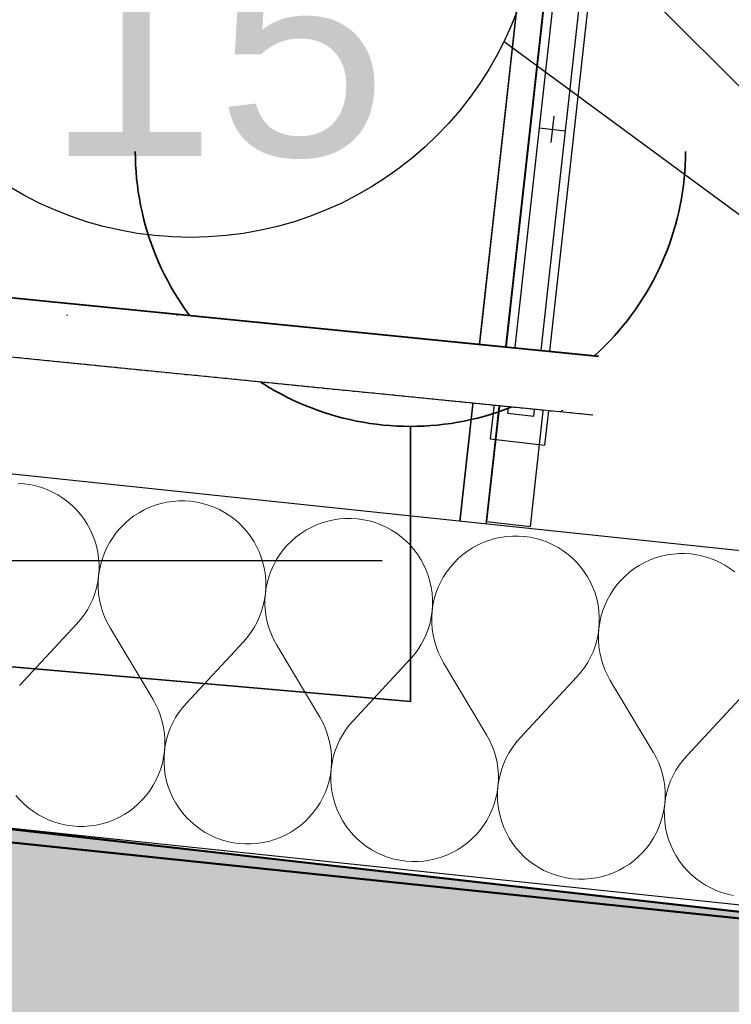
# Model space of a CAD drawing. Header units: millimetres. Extents: x -28761 to 4793, y -4271 to 20239.
# Tile 153 of 256: x -13371 to -13048, y 9213 to 9661. Entities that reach past the tile are written whole.
import ezdxf

# ---------------------------------------------------------------- set-up
doc = ezdxf.new("R2010")
doc.units = ezdxf.units.MM
doc.header["$MEASUREMENT"] = 0
doc.linetypes.add('Wipeout_Contour', pattern=[1000, 0, -1000])
doc.linetypes.add('Čerchovaná M', pattern=[4.5, 2.5, -0.85, 0.3, -0.85])
for name, color, linetype in [('5._POHLED ZÁPADNÍ_1_Konstrukce - nenosné', 7, 'Continuous'), ('5._POHLED ZÁPADNÍ_1_Konstrukce - nosné', 7, 'Continuous'), ('5._POHLED ZÁPADNÍ_1_Kresby a obrázky', 7, 'Continuous'), ('5._POHLED ZÁPADNÍ_1_Nové_3D prvky model', 7, 'Continuous'), ('5._POHLED ZÁPADNÍ_1_Nové_Konstrukce - nenosné', 7, 'Continuous'), ('5._POHLED ZÁPADNÍ_1_Nové_Konstrukce - nosné', 7, 'Continuous'), ('5._POHLED ZÁPADNÍ_1_Nové_Kóty - SP', 7, 'Continuous'), ('5._POHLED ZÁPADNÍ_1_Nové_Popis', 7, 'Continuous'), ('5._POHLED ZÁPADNÍ_1_Nové_Výplně - Povrchové', 7, 'Continuous'), ('5._POHLED ZÁPADNÍ_1_Nové_Výplně – Řezové', 7, 'Continuous'), ('5._POHLED ZÁPADNÍ_1_Nové_ZJEDNODUŠENÝ DVŮR', 7, 'Continuous'), ('5._POHLED ZÁPADNÍ_1_Popis', 7, 'Continuous'), ('5._POHLED ZÁPADNÍ_1_TZB - elektroinstalace', 7, 'Continuous'), ('5._POHLED ZÁPADNÍ_1_TZB - kanalizace', 7, 'Continuous'), ('5._POHLED ZÁPADNÍ_1_Výplně – Řezové', 7, 'Continuous')]:
    doc.layers.add(name, color=color, linetype=linetype)
doc.styles.add('GENEROVANÝ_STYL_1', font='txt')

# ---------------------------------------------------------------- blocks, each defined once
blk = doc.blocks.new('*X36', base_point=(-30186.65, -6515.26))
at = {"layer": '5._POHLED ZÁPADNÍ_1_Nové_Výplně – Řezové', "color": 21, "linetype": 'Continuous', "lineweight": 20, "true_color": 0xffaaaa}
for p, q in [((-13369.49, 9449.71), (-13372.21, 9449.9)), ((-13366.8, 9449.33), (-13369.49, 9449.71)), ((-13364.14, 9448.76), (-13366.8, 9449.33)), ((-13361.53, 9448), (-13364.14, 9448.76)), ((-13358.98, 9447.05), (-13361.53, 9448)), ((-13356.5, 9445.93), (-13358.98, 9447.05)), ((-13354.11, 9444.63), (-13356.5, 9445.93)), ((-13351.82, 9443.16), (-13354.11, 9444.63)), ((-13349.64, 9441.54), (-13351.82, 9443.16)), ((-13347.58, 9439.76), (-13349.64, 9441.54)), ((-13301.87, 9441.71), (-13304.56, 9441.32)), ((-13299.16, 9441.91), (-13301.87, 9441.71)), ((-13296.44, 9441.92), (-13299.16, 9441.91)), ((-13293.72, 9441.73), (-13296.44, 9441.92)), ((-13291.03, 9441.35), (-13293.72, 9441.73)), ((-13345.65, 9437.84), (-13347.58, 9439.76)), ((-13343.87, 9435.79), (-13345.65, 9437.84)), ((-13314.85, 9437.87), (-13317.23, 9436.56)), ((-13312.37, 9439.01), (-13314.85, 9437.87)), ((-13309.83, 9439.96), (-13312.37, 9439.01)), ((-13307.22, 9440.74), (-13309.83, 9439.96)), ((-13304.56, 9441.32), (-13307.22, 9440.74)), ((-13288.37, 9440.78), (-13291.03, 9441.35)), ((-13285.76, 9440.02), (-13288.37, 9440.78)), ((-13283.21, 9439.07), (-13285.76, 9440.02)), ((-13280.73, 9437.95), (-13283.21, 9439.07)), ((-13278.34, 9436.65), (-13280.73, 9437.95)), ((-13342.23, 9433.61), (-13343.87, 9435.79)), ((-13340.76, 9431.32), (-13342.23, 9433.61)), ((-13321.69, 9433.45), (-13323.74, 9431.66)), ((-13319.52, 9435.09), (-13321.69, 9433.45)), ((-13317.23, 9436.56), (-13319.52, 9435.09)), ((-13276.05, 9435.18), (-13278.34, 9436.65)), ((-13273.87, 9433.56), (-13276.05, 9435.18)), ((-13271.81, 9431.78), (-13273.87, 9433.56)), ((-13231.45, 9432.76), (-13234.06, 9431.98)), ((-13228.79, 9433.34), (-13231.45, 9432.76)), ((-13226.1, 9433.73), (-13228.79, 9433.34)), ((-13223.39, 9433.93), (-13226.1, 9433.73)), ((-13220.67, 9433.94), (-13223.39, 9433.93)), ((-13217.95, 9433.75), (-13220.67, 9433.94)), ((-13215.26, 9433.37), (-13217.95, 9433.75)), ((-13212.6, 9432.8), (-13215.26, 9433.37)), ((-13209.99, 9432.04), (-13212.6, 9432.8)), ((-13339.45, 9428.94), (-13340.76, 9431.32)), ((-13338.31, 9426.47), (-13339.45, 9428.94)), ((-13325.66, 9429.73), (-13327.44, 9427.67)), ((-13323.74, 9431.66), (-13325.66, 9429.73)), ((-13269.88, 9429.86), (-13271.81, 9431.78)), ((-13268.09, 9427.81), (-13269.88, 9429.86)), ((-13241.46, 9428.58), (-13243.75, 9427.11)), ((-13239.08, 9429.89), (-13241.46, 9428.58)), ((-13236.6, 9431.03), (-13239.08, 9429.89)), ((-13234.06, 9431.98), (-13236.6, 9431.03)), ((-13207.44, 9431.09), (-13209.99, 9432.04)), ((-13204.96, 9429.97), (-13207.44, 9431.09)), ((-13202.57, 9428.67), (-13204.96, 9429.97)), ((-13200.28, 9427.2), (-13202.57, 9428.67)), ((-13337.36, 9423.92), (-13338.31, 9426.47)), ((-13336.59, 9421.31), (-13337.36, 9423.92)), ((-13329.06, 9425.49), (-13330.53, 9423.2)), ((-13327.44, 9427.67), (-13329.06, 9425.49)), ((-13266.46, 9425.63), (-13268.09, 9427.81)), ((-13264.99, 9423.34), (-13266.46, 9425.63)), ((-13247.97, 9423.68), (-13249.89, 9421.75)), ((-13245.92, 9425.47), (-13247.97, 9423.68)), ((-13243.75, 9427.11), (-13245.92, 9425.47)), ((-13198.1, 9425.58), (-13200.28, 9427.2)), ((-13196.04, 9423.8), (-13198.1, 9425.58)), ((-13194.11, 9421.88), (-13196.04, 9423.8)), ((-13158.29, 9424), (-13160.83, 9423.05)), ((-13155.68, 9424.78), (-13158.29, 9424)), ((-13153.02, 9425.36), (-13155.68, 9424.78)), ((-13150.33, 9425.75), (-13153.02, 9425.36)), ((-13147.61, 9425.95), (-13150.33, 9425.75)), ((-13144.89, 9425.96), (-13147.61, 9425.95)), ((-13142.18, 9425.77), (-13144.89, 9425.96)), ((-13139.49, 9425.39), (-13142.18, 9425.77)), ((-13136.83, 9424.82), (-13139.49, 9425.39)), ((-13134.22, 9424.06), (-13136.83, 9424.82)), ((-13131.66, 9423.11), (-13134.22, 9424.06)), ((-13336.01, 9418.65), (-13336.59, 9421.31)), ((-13331.82, 9420.81), (-13332.95, 9418.33)), ((-13330.53, 9423.2), (-13331.82, 9420.81)), ((-13263.68, 9420.96), (-13264.99, 9423.34)), ((-13262.54, 9418.49), (-13263.68, 9420.96)), ((-13251.67, 9419.69), (-13253.29, 9417.51)), ((-13249.89, 9421.75), (-13251.67, 9419.69)), ((-13192.32, 9419.82), (-13194.11, 9421.88)), ((-13190.69, 9417.65), (-13192.32, 9419.82)), ((-13167.97, 9419.13), (-13170.15, 9417.49)), ((-13165.69, 9420.6), (-13167.97, 9419.13)), ((-13163.3, 9421.91), (-13165.69, 9420.6)), ((-13160.83, 9423.05), (-13163.3, 9421.91)), ((-13129.19, 9421.99), (-13131.66, 9423.11)), ((-13126.8, 9420.69), (-13129.19, 9421.99)), ((-13124.51, 9419.22), (-13126.8, 9420.69)), ((-13122.32, 9417.6), (-13124.51, 9419.22)), ((-13335.61, 9415.96), (-13336.01, 9418.65)), ((-13335.42, 9413.25), (-13335.61, 9415.96)), ((-13333.89, 9415.78), (-13334.65, 9413.17)), ((-13332.95, 9418.33), (-13333.89, 9415.78)), ((-13261.59, 9415.94), (-13262.54, 9418.49)), ((-13260.82, 9413.33), (-13261.59, 9415.94)), ((-13254.76, 9415.22), (-13256.05, 9412.83)), ((-13253.29, 9417.51), (-13254.76, 9415.22)), ((-13189.21, 9415.36), (-13190.69, 9417.65)), ((-13187.91, 9412.98), (-13189.21, 9415.36)), ((-13172.2, 9415.7), (-13174.12, 9413.77)), ((-13170.15, 9417.49), (-13172.2, 9415.7)), ((-13120.26, 9415.82), (-13122.32, 9417.6)), ((-13118.34, 9413.9), (-13120.26, 9415.82)), ((-13085.06, 9415.07), (-13087.53, 9413.93)), ((-13082.51, 9416.02), (-13085.06, 9415.07)), ((-13079.91, 9416.8), (-13082.51, 9416.02)), ((-13077.25, 9417.38), (-13079.91, 9416.8)), ((-13074.56, 9417.77), (-13077.25, 9417.38)), ((-13071.84, 9417.97), (-13074.56, 9417.77)), ((-13069.12, 9417.98), (-13071.84, 9417.97)), ((-13066.41, 9417.79), (-13069.12, 9417.98)), ((-13063.72, 9417.41), (-13066.41, 9417.79)), ((-13061.06, 9416.84), (-13063.72, 9417.41)), ((-13058.44, 9416.08), (-13061.06, 9416.84)), ((-13055.89, 9415.13), (-13058.44, 9416.08)), ((-13053.42, 9414.01), (-13055.89, 9415.13)), ((-13335.6, 9407.81), (-13335.41, 9410.53)), ((-13335.22, 9410.51), (-13335.6, 9407.81)), ((-13335.41, 9410.53), (-13335.42, 9413.25)), ((-13334.65, 9413.17), (-13335.22, 9410.51)), ((-13260.23, 9410.67), (-13260.82, 9413.33)), ((-13259.84, 9407.98), (-13260.23, 9410.67)), ((-13257.18, 9410.35), (-13258.12, 9407.8)), ((-13256.05, 9412.83), (-13257.18, 9410.35)), ((-13186.77, 9410.51), (-13187.91, 9412.98)), ((-13185.82, 9407.96), (-13186.77, 9410.51)), ((-13175.89, 9411.71), (-13177.52, 9409.53)), ((-13174.12, 9413.77), (-13175.89, 9411.71)), ((-13116.55, 9411.84), (-13118.34, 9413.9)), ((-13114.92, 9409.67), (-13116.55, 9411.84)), ((-13092.2, 9411.14), (-13094.38, 9409.51)), ((-13089.92, 9412.62), (-13092.2, 9411.14)), ((-13087.53, 9413.93), (-13089.92, 9412.62)), ((-13051.03, 9412.71), (-13053.42, 9414.01)), ((-13048.73, 9411.24), (-13051.03, 9412.71)), ((-13046.55, 9409.62), (-13048.73, 9411.24)), ((-13335.98, 9405.12), (-13335.6, 9407.81)), ((-13335.6, 9407.81), (-13335.79, 9405.1)), ((-13259.64, 9405.27), (-13259.84, 9407.98)), ((-13258.12, 9407.8), (-13258.88, 9405.19)), ((-13185.05, 9405.35), (-13185.82, 9407.96)), ((-13178.98, 9407.24), (-13180.28, 9404.85)), ((-13177.52, 9409.53), (-13178.98, 9407.24)), ((-13113.44, 9407.38), (-13114.92, 9409.67)), ((-13112.13, 9405), (-13113.44, 9407.38)), ((-13098.35, 9405.79), (-13100.12, 9403.73)), ((-13096.43, 9407.72), (-13098.35, 9405.79)), ((-13094.38, 9409.51), (-13096.43, 9407.72)), ((-13337.32, 9399.85), (-13336.56, 9402.46)), ((-13336.56, 9402.46), (-13335.98, 9405.12)), ((-13335.79, 9405.1), (-13335.78, 9402.38)), ((-13335.78, 9402.38), (-13335.58, 9399.66)), ((-13259.83, 9399.83), (-13259.64, 9402.55)), ((-13259.45, 9402.53), (-13259.83, 9399.83)), ((-13259.64, 9402.55), (-13259.64, 9405.27)), ((-13258.88, 9405.19), (-13259.45, 9402.53)), ((-13184.46, 9402.69), (-13185.05, 9405.35)), ((-13184.07, 9400), (-13184.46, 9402.69)), ((-13181.4, 9402.37), (-13182.35, 9399.82)), ((-13180.28, 9404.85), (-13181.4, 9402.37)), ((-13111, 9402.53), (-13112.13, 9405)), ((-13110.05, 9399.98), (-13111, 9402.53)), ((-13101.75, 9401.55), (-13103.21, 9399.26)), ((-13100.12, 9403.73), (-13101.75, 9401.55)), ((-13339.4, 9394.82), (-13338.27, 9397.3)), ((-13338.27, 9397.3), (-13337.32, 9399.85)), ((-13335.58, 9399.66), (-13335.18, 9396.97)), ((-13335.18, 9396.97), (-13334.6, 9394.32)), ((-13260.79, 9394.48), (-13260.21, 9397.14)), ((-13260.21, 9397.14), (-13259.83, 9399.83)), ((-13259.83, 9399.83), (-13260.02, 9397.12)), ((-13260.02, 9397.12), (-13260.01, 9394.4)), ((-13183.87, 9397.29), (-13184.07, 9400)), ((-13183.87, 9394.57), (-13183.87, 9397.29)), ((-13183.11, 9397.21), (-13183.68, 9394.55)), ((-13182.35, 9399.82), (-13183.11, 9397.21)), ((-13109.27, 9397.37), (-13110.05, 9399.98)), ((-13108.69, 9394.71), (-13109.27, 9397.37)), ((-13104.51, 9396.87), (-13105.63, 9394.39)), ((-13103.21, 9399.26), (-13104.51, 9396.87)), ((-13342.16, 9390.14), (-13340.7, 9392.43)), ((-13340.7, 9392.43), (-13339.4, 9394.82)), ((-13334.6, 9394.32), (-13333.82, 9391.71)), ((-13261.55, 9391.87), (-13260.79, 9394.48)), ((-13260.01, 9394.4), (-13259.81, 9391.68)), ((-13184.06, 9391.85), (-13183.87, 9394.57)), ((-13183.68, 9394.55), (-13184.06, 9391.85)), ((-13108.3, 9392.02), (-13108.69, 9394.71)), ((-13105.63, 9394.39), (-13106.58, 9391.84)), ((-13345.57, 9385.9), (-13343.79, 9387.96)), ((-13343.79, 9387.96), (-13342.16, 9390.14)), ((-13333.82, 9391.71), (-13332.86, 9389.16)), ((-13332.86, 9389.16), (-13331.73, 9386.69)), ((-13263.62, 9386.84), (-13262.5, 9389.32)), ((-13262.5, 9389.32), (-13261.55, 9391.87)), ((-13259.81, 9391.68), (-13259.41, 9388.99)), ((-13259.41, 9388.99), (-13258.83, 9386.34)), ((-13185.02, 9386.5), (-13184.44, 9389.16)), ((-13184.44, 9389.16), (-13184.06, 9391.85)), ((-13184.06, 9391.85), (-13184.24, 9389.14)), ((-13184.24, 9389.14), (-13184.24, 9386.42)), ((-13108.1, 9389.31), (-13108.3, 9392.02)), ((-13108.1, 9386.59), (-13108.1, 9389.31)), ((-13107.34, 9389.23), (-13107.91, 9386.57)), ((-13106.58, 9391.84), (-13107.34, 9389.23)), ((-13345.57, 9385.9), (-13371.49, 9357.99)), ((-13331.73, 9386.69), (-13330.42, 9384.31)), ((-13330.42, 9384.31), (-13310.88, 9351.6)), ((-13266.39, 9382.16), (-13264.92, 9384.45)), ((-13264.92, 9384.45), (-13263.62, 9386.84)), ((-13258.83, 9386.34), (-13258.05, 9383.73)), ((-13258.05, 9383.73), (-13257.09, 9381.18)), ((-13186.73, 9381.34), (-13185.78, 9383.89)), ((-13185.78, 9383.89), (-13185.02, 9386.5)), ((-13184.24, 9386.42), (-13184.04, 9383.7)), ((-13184.04, 9383.7), (-13183.64, 9381.01)), ((-13108.67, 9381.18), (-13108.29, 9383.87)), ((-13108.29, 9383.87), (-13108.47, 9381.16)), ((-13108.29, 9383.87), (-13108.1, 9386.59)), ((-13107.91, 9386.57), (-13108.29, 9383.87)), ((-13269.8, 9377.92), (-13268.02, 9379.98)), ((-13268.02, 9379.98), (-13266.39, 9382.16)), ((-13257.09, 9381.18), (-13255.96, 9378.71)), ((-13189.15, 9376.47), (-13187.85, 9378.86)), ((-13187.85, 9378.86), (-13186.73, 9381.34)), ((-13183.64, 9381.01), (-13183.05, 9378.36)), ((-13109.24, 9378.52), (-13108.67, 9381.18)), ((-13108.47, 9381.16), (-13108.47, 9378.44)), ((-13269.8, 9377.92), (-13295.72, 9350.01)), ((-13255.96, 9378.71), (-13254.64, 9376.33)), ((-13254.64, 9376.33), (-13235.1, 9343.62)), ((-13190.62, 9374.18), (-13189.15, 9376.47)), ((-13183.05, 9378.36), (-13182.28, 9375.75)), ((-13182.28, 9375.75), (-13181.32, 9373.2)), ((-13110.95, 9373.36), (-13110.01, 9375.91)), ((-13110.01, 9375.91), (-13109.24, 9378.52)), ((-13108.47, 9378.44), (-13108.26, 9375.72)), ((-13108.26, 9375.72), (-13107.87, 9373.03)), ((-13194.03, 9369.94), (-13219.95, 9342.03)), ((-13194.03, 9369.94), (-13192.25, 9372)), ((-13192.25, 9372), (-13190.62, 9374.18)), ((-13181.32, 9373.2), (-13180.18, 9370.73)), ((-13180.18, 9370.73), (-13178.87, 9368.35)), ((-13113.38, 9368.49), (-13112.08, 9370.88)), ((-13112.08, 9370.88), (-13110.95, 9373.36)), ((-13107.87, 9373.03), (-13107.28, 9370.38)), ((-13107.28, 9370.38), (-13106.51, 9367.77)), ((-13178.87, 9368.35), (-13159.33, 9335.64)), ((-13116.48, 9364.02), (-13114.85, 9366.2)), ((-13114.85, 9366.2), (-13113.38, 9368.49)), ((-13106.51, 9367.77), (-13105.55, 9365.22)), ((-13118.26, 9361.96), (-13144.18, 9334.05)), ((-13118.26, 9361.96), (-13116.48, 9364.02)), ((-13105.55, 9365.22), (-13104.41, 9362.75)), ((-13104.41, 9362.75), (-13103.1, 9360.37)), ((-13103.1, 9360.37), (-13083.56, 9327.66)), ((-13042.48, 9353.98), (-13068.41, 9326.07)), ((-13309.57, 9349.22), (-13310.88, 9351.6)), ((-13308.43, 9346.75), (-13309.57, 9349.22)), ((-13297.5, 9347.95), (-13299.13, 9345.77)), ((-13295.72, 9350.01), (-13297.5, 9347.95)), ((-13307.47, 9344.2), (-13308.43, 9346.75)), ((-13306.7, 9341.6), (-13307.47, 9344.2)), ((-13300.6, 9343.48), (-13301.9, 9341.09)), ((-13299.13, 9345.77), (-13300.6, 9343.48)), ((-13233.79, 9341.24), (-13235.1, 9343.62)), ((-13306.11, 9338.94), (-13306.7, 9341.6)), ((-13305.71, 9336.25), (-13306.11, 9338.94)), ((-13303.02, 9338.61), (-13303.97, 9336.06)), ((-13301.9, 9341.09), (-13303.02, 9338.61)), ((-13232.66, 9338.77), (-13233.79, 9341.24)), ((-13231.7, 9336.22), (-13232.66, 9338.77)), ((-13221.73, 9339.97), (-13223.36, 9337.79)), ((-13219.95, 9342.03), (-13221.73, 9339.97)), ((-13305.51, 9333.53), (-13305.71, 9336.25)), ((-13303.97, 9336.06), (-13304.73, 9333.45)), ((-13230.92, 9333.62), (-13231.7, 9336.22)), ((-13224.82, 9335.5), (-13226.13, 9333.11)), ((-13223.36, 9337.79), (-13224.82, 9335.5)), ((-13158.02, 9333.26), (-13159.33, 9335.64)), ((-13144.18, 9334.05), (-13145.96, 9331.99)), ((-13305.69, 9328.1), (-13305.5, 9330.81)), ((-13305.31, 9330.79), (-13305.69, 9328.1)), ((-13305.5, 9330.81), (-13305.51, 9333.53)), ((-13304.73, 9333.45), (-13305.31, 9330.79)), ((-13230.34, 9330.96), (-13230.92, 9333.62)), ((-13229.94, 9328.27), (-13230.34, 9330.96)), ((-13227.25, 9330.63), (-13228.2, 9328.08)), ((-13226.13, 9333.11), (-13227.25, 9330.63)), ((-13156.88, 9330.79), (-13158.02, 9333.26)), ((-13155.93, 9328.24), (-13156.88, 9330.79)), ((-13147.59, 9329.81), (-13149.05, 9327.52)), ((-13145.96, 9331.99), (-13147.59, 9329.81)), ((-13306.64, 9322.75), (-13306.07, 9325.41)), ((-13306.07, 9325.41), (-13305.69, 9328.1)), ((-13305.69, 9328.1), (-13305.88, 9325.39)), ((-13305.88, 9325.39), (-13305.88, 9322.67)), ((-13229.74, 9325.55), (-13229.94, 9328.27)), ((-13229.73, 9322.83), (-13229.74, 9325.55)), ((-13228.96, 9325.47), (-13229.54, 9322.81)), ((-13228.2, 9328.08), (-13228.96, 9325.47)), ((-13155.15, 9325.64), (-13155.93, 9328.24)), ((-13154.57, 9322.98), (-13155.15, 9325.64)), ((-13150.35, 9325.13), (-13151.48, 9322.65)), ((-13149.05, 9327.52), (-13150.35, 9325.13)), ((-13082.25, 9325.28), (-13083.56, 9327.66)), ((-13081.11, 9322.81), (-13082.25, 9325.28)), ((-13068.41, 9326.07), (-13070.19, 9324.01)), ((-13307.4, 9320.13), (-13306.64, 9322.75)), ((-13305.88, 9322.67), (-13305.68, 9319.95)), ((-13229.92, 9320.12), (-13229.73, 9322.83)), ((-13229.54, 9322.81), (-13229.92, 9320.12)), ((-13154.17, 9320.29), (-13154.57, 9322.98)), ((-13151.48, 9322.65), (-13152.43, 9320.1)), ((-13080.16, 9320.26), (-13081.11, 9322.81)), ((-13071.81, 9321.83), (-13073.28, 9319.54)), ((-13070.19, 9324.01), (-13071.81, 9321.83)), ((-13309.47, 9315.1), (-13308.34, 9317.58)), ((-13308.34, 9317.58), (-13307.4, 9320.13)), ((-13305.68, 9319.95), (-13305.29, 9317.26)), ((-13305.29, 9317.26), (-13304.7, 9314.6)), ((-13230.87, 9314.77), (-13230.3, 9317.43)), ((-13230.3, 9317.43), (-13229.92, 9320.12)), ((-13229.92, 9320.12), (-13230.11, 9317.41)), ((-13230.11, 9317.41), (-13230.1, 9314.69)), ((-13153.97, 9317.57), (-13154.17, 9320.29)), ((-13153.96, 9314.85), (-13153.97, 9317.57)), ((-13153.19, 9317.49), (-13153.76, 9314.83)), ((-13152.43, 9320.1), (-13153.19, 9317.49)), ((-13079.38, 9317.66), (-13080.16, 9320.26)), ((-13078.79, 9315), (-13079.38, 9317.66)), ((-13074.58, 9317.15), (-13075.71, 9314.67)), ((-13073.28, 9319.54), (-13074.58, 9317.15)), ((-13312.23, 9310.42), (-13310.77, 9312.71)), ((-13310.77, 9312.71), (-13309.47, 9315.1)), ((-13304.7, 9314.6), (-13303.93, 9311.99)), ((-13303.93, 9311.99), (-13302.98, 9309.45)), ((-13232.57, 9309.6), (-13231.63, 9312.15)), ((-13231.63, 9312.15), (-13230.87, 9314.77)), ((-13230.1, 9314.69), (-13229.91, 9311.97)), ((-13229.91, 9311.97), (-13229.51, 9309.28)), ((-13154.53, 9309.45), (-13154.15, 9312.14)), ((-13154.15, 9312.14), (-13154.34, 9309.43)), ((-13154.15, 9312.14), (-13153.96, 9314.85)), ((-13153.76, 9314.83), (-13154.15, 9312.14)), ((-13078.4, 9312.31), (-13078.79, 9315)), ((-13078.2, 9309.59), (-13078.4, 9312.31)), ((-13076.66, 9312.12), (-13077.42, 9309.51)), ((-13075.71, 9314.67), (-13076.66, 9312.12)), ((-13373.2, 9308.11), (-13371.41, 9306.05)), ((-13315.63, 9306.18), (-13313.85, 9308.24)), ((-13313.85, 9308.24), (-13312.23, 9310.42)), ((-13302.98, 9309.45), (-13301.84, 9306.97)), ((-13233.7, 9307.12), (-13232.57, 9309.6)), ((-13229.51, 9309.28), (-13228.93, 9306.62)), ((-13155.1, 9306.79), (-13154.53, 9309.45)), ((-13154.34, 9309.43), (-13154.33, 9306.7)), ((-13078.19, 9306.87), (-13078.2, 9309.59)), ((-13077.42, 9309.51), (-13077.99, 9306.85)), ((-13371.41, 9306.05), (-13369.48, 9304.13)), ((-13369.48, 9304.13), (-13367.43, 9302.36)), ((-13319.6, 9302.46), (-13317.55, 9304.25)), ((-13317.55, 9304.25), (-13315.63, 9306.18)), ((-13301.84, 9306.97), (-13300.54, 9304.59)), ((-13300.54, 9304.59), (-13299.06, 9302.3)), ((-13236.46, 9302.44), (-13234.99, 9304.73)), ((-13234.99, 9304.73), (-13233.7, 9307.12)), ((-13228.93, 9306.62), (-13228.16, 9304.01)), ((-13228.16, 9304.01), (-13227.21, 9301.47)), ((-13156.8, 9301.62), (-13155.86, 9304.17)), ((-13155.86, 9304.17), (-13155.1, 9306.79)), ((-13154.33, 9306.7), (-13154.14, 9303.99)), ((-13154.14, 9303.99), (-13153.74, 9301.3)), ((-13078.76, 9301.47), (-13078.38, 9304.16)), ((-13078.38, 9304.16), (-13078.57, 9301.45)), ((-13078.38, 9304.16), (-13078.19, 9306.87)), ((-13077.99, 9306.85), (-13078.38, 9304.16)), ((-13367.43, 9302.36), (-13365.24, 9300.73)), ((-13365.24, 9300.73), (-13362.95, 9299.26)), ((-13362.95, 9299.26), (-13360.56, 9297.97)), ((-13326.45, 9298.04), (-13324.06, 9299.35)), ((-13324.06, 9299.35), (-13321.78, 9300.83)), ((-13321.78, 9300.83), (-13319.6, 9302.46)), ((-13299.06, 9302.3), (-13297.43, 9300.13)), ((-13297.43, 9300.13), (-13295.64, 9298.07)), ((-13239.86, 9298.2), (-13238.08, 9300.26)), ((-13238.08, 9300.26), (-13236.46, 9302.44)), ((-13227.21, 9301.47), (-13226.07, 9298.99)), ((-13226.07, 9298.99), (-13224.76, 9296.61)), ((-13159.22, 9296.75), (-13157.93, 9299.14)), ((-13157.93, 9299.14), (-13156.8, 9301.62)), ((-13153.74, 9301.3), (-13153.16, 9298.64)), ((-13153.16, 9298.64), (-13152.39, 9296.03)), ((-13080.09, 9296.19), (-13079.33, 9298.81)), ((-13079.33, 9298.81), (-13078.76, 9301.47)), ((-13078.57, 9301.45), (-13078.56, 9298.72)), ((-13078.56, 9298.72), (-13078.36, 9296.01)), ((-13360.56, 9297.97), (-13358.09, 9296.84)), ((-13358.09, 9296.84), (-13355.53, 9295.89)), ((-13355.53, 9295.89), (-13352.92, 9295.13)), ((-13352.92, 9295.13), (-13350.26, 9294.56)), ((-13350.26, 9294.56), (-13347.57, 9294.18)), ((-13347.57, 9294.18), (-13344.85, 9293.99)), ((-13344.85, 9293.99), (-13342.13, 9294)), ((-13342.13, 9294), (-13339.42, 9294.2)), ((-13339.42, 9294.2), (-13336.73, 9294.59)), ((-13336.73, 9294.59), (-13334.07, 9295.18)), ((-13334.07, 9295.18), (-13331.46, 9295.95)), ((-13331.46, 9295.95), (-13328.92, 9296.9)), ((-13328.92, 9296.9), (-13326.45, 9298.04)), ((-13295.64, 9298.07), (-13293.71, 9296.15)), ((-13293.71, 9296.15), (-13291.65, 9294.38)), ((-13291.65, 9294.38), (-13289.47, 9292.75)), ((-13246, 9292.85), (-13243.83, 9294.48)), ((-13243.83, 9294.48), (-13241.78, 9296.27)), ((-13241.78, 9296.27), (-13239.86, 9298.2)), ((-13224.76, 9296.61), (-13223.29, 9294.32)), ((-13223.29, 9294.32), (-13221.65, 9292.15)), ((-13162.31, 9292.28), (-13160.69, 9294.46)), ((-13160.69, 9294.46), (-13159.22, 9296.75)), ((-13152.39, 9296.03), (-13151.43, 9293.49)), ((-13081.03, 9293.64), (-13080.09, 9296.19)), ((-13078.36, 9296.01), (-13077.97, 9293.32)), ((-13289.47, 9292.75), (-13287.18, 9291.28)), ((-13287.18, 9291.28), (-13284.79, 9289.99)), ((-13284.79, 9289.99), (-13282.31, 9288.86)), ((-13253.15, 9288.92), (-13250.67, 9290.06)), ((-13250.67, 9290.06), (-13248.29, 9291.37)), ((-13248.29, 9291.37), (-13246, 9292.85)), ((-13221.65, 9292.15), (-13219.87, 9290.09)), ((-13219.87, 9290.09), (-13217.94, 9288.17)), ((-13166.01, 9288.29), (-13164.09, 9290.22)), ((-13164.09, 9290.22), (-13162.31, 9292.28)), ((-13151.43, 9293.49), (-13150.3, 9291.01)), ((-13150.3, 9291.01), (-13148.99, 9288.63)), ((-13083.45, 9288.77), (-13082.15, 9291.16)), ((-13082.15, 9291.16), (-13081.03, 9293.64)), ((-13077.97, 9293.32), (-13077.39, 9290.66)), ((-13077.39, 9290.66), (-13076.62, 9288.05)), ((-13282.31, 9288.86), (-13279.76, 9287.91)), ((-13279.76, 9287.91), (-13277.15, 9287.15)), ((-13277.15, 9287.15), (-13274.49, 9286.58)), ((-13274.49, 9286.58), (-13271.8, 9286.2)), ((-13271.8, 9286.2), (-13269.08, 9286.01)), ((-13269.08, 9286.01), (-13266.36, 9286.02)), ((-13266.36, 9286.02), (-13263.65, 9286.22)), ((-13263.65, 9286.22), (-13260.96, 9286.61)), ((-13260.96, 9286.61), (-13258.3, 9287.2)), ((-13258.3, 9287.2), (-13255.69, 9287.97)), ((-13255.69, 9287.97), (-13253.15, 9288.92)), ((-13217.94, 9288.17), (-13215.88, 9286.4)), ((-13215.88, 9286.4), (-13213.7, 9284.77)), ((-13172.52, 9283.39), (-13170.23, 9284.87)), ((-13170.23, 9284.87), (-13168.06, 9286.5)), ((-13168.06, 9286.5), (-13166.01, 9288.29)), ((-13148.99, 9288.63), (-13147.52, 9286.34)), ((-13147.52, 9286.34), (-13145.88, 9284.17)), ((-13086.54, 9284.3), (-13084.92, 9286.48)), ((-13084.92, 9286.48), (-13083.45, 9288.77)), ((-13076.62, 9288.05), (-13075.66, 9285.51)), ((-13075.66, 9285.51), (-13074.53, 9283.03)), ((-13213.7, 9284.77), (-13211.41, 9283.3)), ((-13211.41, 9283.3), (-13209.02, 9282)), ((-13209.02, 9282), (-13206.54, 9280.88)), ((-13206.54, 9280.88), (-13203.99, 9279.93)), ((-13179.92, 9279.99), (-13177.37, 9280.94)), ((-13177.37, 9280.94), (-13174.9, 9282.08)), ((-13174.9, 9282.08), (-13172.52, 9283.39)), ((-13145.88, 9284.17), (-13144.1, 9282.11)), ((-13144.1, 9282.11), (-13142.17, 9280.19)), ((-13090.24, 9280.31), (-13088.32, 9282.24)), ((-13088.32, 9282.24), (-13086.54, 9284.3)), ((-13074.53, 9283.03), (-13073.22, 9280.65)), ((-13073.22, 9280.65), (-13071.75, 9278.36)), ((-13203.99, 9279.93), (-13201.38, 9279.17)), ((-13201.38, 9279.17), (-13198.72, 9278.6)), ((-13198.72, 9278.6), (-13196.03, 9278.22)), ((-13196.03, 9278.22), (-13193.31, 9278.03)), ((-13193.31, 9278.03), (-13190.59, 9278.04)), ((-13190.59, 9278.04), (-13187.88, 9278.24)), ((-13187.88, 9278.24), (-13185.19, 9278.63)), ((-13185.19, 9278.63), (-13182.53, 9279.22)), ((-13182.53, 9279.22), (-13179.92, 9279.99)), ((-13142.17, 9280.19), (-13140.11, 9278.42)), ((-13140.11, 9278.42), (-13137.93, 9276.79)), ((-13137.93, 9276.79), (-13135.64, 9275.32)), ((-13096.75, 9275.41), (-13094.46, 9276.89)), ((-13094.46, 9276.89), (-13092.29, 9278.52)), ((-13092.29, 9278.52), (-13090.24, 9280.31)), ((-13071.75, 9278.36), (-13070.11, 9276.19)), ((-13070.11, 9276.19), (-13068.33, 9274.13)), ((-13135.64, 9275.32), (-13133.25, 9274.02)), ((-13133.25, 9274.02), (-13130.77, 9272.9)), ((-13130.77, 9272.9), (-13128.22, 9271.95)), ((-13128.22, 9271.95), (-13125.61, 9271.19)), ((-13106.76, 9271.23), (-13104.15, 9272.01)), ((-13104.15, 9272.01), (-13101.6, 9272.96)), ((-13101.6, 9272.96), (-13099.13, 9274.1)), ((-13099.13, 9274.1), (-13096.75, 9275.41)), ((-13068.33, 9274.13), (-13066.4, 9272.21)), ((-13066.4, 9272.21), (-13064.34, 9270.44)), ((-13125.61, 9271.19), (-13122.95, 9270.62)), ((-13122.95, 9270.62), (-13120.25, 9270.24)), ((-13120.25, 9270.24), (-13117.54, 9270.05)), ((-13117.54, 9270.05), (-13114.82, 9270.06)), ((-13114.82, 9270.06), (-13112.11, 9270.26)), ((-13112.11, 9270.26), (-13109.42, 9270.65)), ((-13109.42, 9270.65), (-13106.76, 9271.23)), ((-13064.34, 9270.44), (-13062.16, 9268.81)), ((-13062.16, 9268.81), (-13059.87, 9267.34)), ((-13059.87, 9267.34), (-13057.48, 9266.04)), ((-13057.48, 9266.04), (-13055, 9264.92)), ((-13055, 9264.92), (-13052.45, 9263.97)), ((-13052.45, 9263.97), (-13049.84, 9263.21)), ((-13049.84, 9263.21), (-13047.18, 9262.64))]:
    blk.add_line(p, q, dxfattribs=at)

msp = doc.modelspace()

# ---------------------------------------------------------------- hatches: boundary and pattern name
at = {"layer": '5._POHLED ZÁPADNÍ_1_Výplně – Řezové', "linetype": 'Continuous', "lineweight": 13}
for points in [[(-14635.06, 8902.17), (-12775.46, 8691.24), (-12715.73, 9217.87), (-14575.33, 9428.79)], [(-13491.26, 8765.9), (-10413.54, 8444.89), (-10358.56, 8972.03), (-13436.28, 9293.04)]]:
    msp.add_hatch(color=254, dxfattribs=at).paths.add_polyline_path(points)

# ---------------------------------------------------------------- linework, layer by layer
at = {"layer": '5._POHLED ZÁPADNÍ_1_Konstrukce - nosné', "color": 7, "linetype": 'Continuous', "lineweight": 50, "flags": 128}
for points in [[(-12715.73, 9217.87), (-14575.33, 9428.79)], [(-10358.56, 8972.03), (-13436.28, 9293.04)]]:
    msp.add_lwpolyline(points, dxfattribs=at)
at = {"layer": '5._POHLED ZÁPADNÍ_1_Nové_3D prvky model', "color": 1, "linetype": 'Continuous', "lineweight": 25, "flags": 128}
for points in [[(-14361.21, 10462.51), (-14461.71, 9556.06), (-13173.6, 9413.25), (-13073.1, 10319.69)], [(-13171.44, 9432.75), (-13159.51, 9431.43), (-13059.85, 10330.3), (-13071.78, 10331.62)]]:
    msp.add_lwpolyline(points, close=True, dxfattribs=at)
at = {"layer": '5._POHLED ZÁPADNÍ_1_Nové_Konstrukce - nenosné', "color": 1, "linetype": 'Continuous', "lineweight": 25}
for p, q in [((-13064.15, 10290.62), (-13153.78, 9482.21)), ((-13133.9, 9480.01), (-13044.27, 10288.42)), ((-13128.8, 9616.76), (-13130.12, 9604.83)), ((-13135.42, 9611.46), (-13123.5, 9610.13))]:
    msp.add_line(p, q, dxfattribs=at)
at = {"layer": '5._POHLED ZÁPADNÍ_1_Nové_Konstrukce - nenosné', "color": 1, "linetype": 'Continuous', "lineweight": 25, "flags": 128}
for points in [[(-13149.8, 9481.77), (-13137.87, 9480.45), (-13048.24, 10288.86), (-13060.17, 10290.18)], [(-13157.64, 9470.06), (-13132.79, 9467.31), (-13130.04, 9492.16), (-13154.88, 9494.91)]]:
    msp.add_lwpolyline(points, close=True, dxfattribs=at)
at = {"layer": '5._POHLED ZÁPADNÍ_1_Nové_Popis', "color": 1, "linetype": 'Continuous', "lineweight": 25}
msp.add_circle((-13293.91, 9720.24), 158.58, dxfattribs=at)
at = {"layer": '5._POHLED ZÁPADNÍ_1_TZB - elektroinstalace', "color": 92, "linetype": 'Continuous', "lineweight": 35, "true_color": 0x00d700, "flags": 128}
for points in [[(-13193.94, 9475.78, -0.414214), (-13318.94, 9600.78)], [(-13193.94, 9475.78, -0.414214), (-13318.94, 9600.78)], [(-13068.94, 9600.78, -0.414214), (-13193.94, 9475.78)], [(-13068.94, 9600.78, -0.414214), (-13193.94, 9475.78)]]:
    msp.add_lwpolyline(points, format="xyb", dxfattribs=at)
at = {"layer": '5._POHLED ZÁPADNÍ_1_TZB - kanalizace', "color": 30, "linetype": 'Continuous', "lineweight": 20, "true_color": 0xff6600}
msp.add_line((-12990.95, 9576.74), (-17008.02, 13593.81), dxfattribs=at)

# ---------------------------------------------------------------- texts
at = {"layer": '5._POHLED ZÁPADNÍ_1_Popis', "color": 1, "linetype": 'Continuous', "lineweight": 25, "insert": (-13301.54, 9726.32), "char_height": 100, "attachment_point": 5, "line_spacing_factor": 0.940294, "style": 'GENEROVANÝ_STYL_1'}
msp.add_mtext('\\A1;{\\pqc;\\fArial|b0|i0|c238|p38;K\\P\\pqc;\\fArial|b0|i0|c238|p38; 15}', dxfattribs=at)

# ---------------------------------------------------------------- next in the draw order: wipeouts: each hides what was drawn before it
at = {"color": 254, "linetype": 'Wipeout_Contour', "lineweight": 0, "ltscale": 61313.242145}
msp.add_wipeout([(-13448.44, 9300.97), (-10970.6, 9040.01), (-10970.9, 9200.93), (-13430.85, 9460)], dxfattribs=at).dxf.layer = '5._POHLED ZÁPADNÍ_1_Nové_Výplně – Řezové'

# ---------------------------------------------------------------- next in the draw order: linework, layer by layer
at = {"layer": '5._POHLED ZÁPADNÍ_1_Kresby a obrázky', "color": 7, "linetype": 'Continuous', "lineweight": 35}
msp.add_line((-13359.23, 9290.85), (-13120, 9263.72), dxfattribs=at)
at = {"layer": '5._POHLED ZÁPADNÍ_1_Nové_Konstrukce - nenosné', "color": 1, "linetype": 'Continuous', "lineweight": 25}
for p, q in [((-13153.78, 9482.21), (-13159.29, 9432.52)), ((-13139.41, 9430.31), (-13133.9, 9480.01)), ((-13159.29, 9432.52), (-13139.41, 9430.31))]:
    msp.add_line(p, q, dxfattribs=at)
at = {"layer": '5._POHLED ZÁPADNÍ_1_Nové_Konstrukce - nosné', "color": 1, "linetype": 'Continuous', "lineweight": 25, "flags": 128}
for points in [[(-10970.9, 9200.93), (-13430.85, 9460)], [(-13448.44, 9300.97), (-10970.6, 9040.01)]]:
    msp.add_lwpolyline(points, dxfattribs=at)
at = {"layer": '5._POHLED ZÁPADNÍ_1_Nové_Kóty - SP', "color": 1, "linetype": 'Continuous', "lineweight": 25}
msp.add_line((-13206.76, 9414.66), (-13694.26, 9414.66), dxfattribs=at)
at = {"layer": '5._POHLED ZÁPADNÍ_1_TZB - elektroinstalace', "color": 92, "linetype": 'Continuous', "lineweight": 35, "true_color": 0x00d700, "flags": 128}
for points in [[(-13193.94, 1600.78), (-13193.94, 975.78), (-15568.94, 975.78), (-15568.94, 5100.78), (-16068.94, 5100.78), (-16068.94, 9600.78), (-13193.94, 9350.78)], [(-13193.94, 1600.78), (-13193.94, 975.78), (-15568.94, 975.78), (-15568.94, 5100.78), (-16068.94, 5100.78), (-16068.94, 9600.78), (-13193.94, 9350.78)], [(-13193.94, 9350.78), (-13193.94, 9475.78)], [(-13193.94, 9350.78), (-13193.94, 9475.78)]]:
    msp.add_lwpolyline(points, dxfattribs=at)

# ---------------------------------------------------------------- next in the draw order: block references
at = {"layer": '5._POHLED ZÁPADNÍ_1_Konstrukce - nenosné', "color": 9, "linetype": 'Continuous', "lineweight": 13}
msp.add_blockref('*X36', (-30186.65, -6515.26), dxfattribs=at)

# ---------------------------------------------------------------- next in the draw order: wipeouts: each hides what was drawn before it
at = {"color": 254, "linetype": 'Wipeout_Contour', "lineweight": 0, "ltscale": 65597.93225}
msp.add_wipeout([(-13599.09, 9529.75), (-13111.09, 9481.09), (-13108.45, 9507.57), (-13596.45, 9556.22)], dxfattribs=at).dxf.layer = '5._POHLED ZÁPADNÍ_1_Nové_Výplně – Řezové'

# ---------------------------------------------------------------- next in the draw order: hatches: boundary and pattern name
at = {"layer": '5._POHLED ZÁPADNÍ_1_Nové_Výplně – Řezové', "linetype": 'Continuous', "lineweight": 20, "true_color": 0xffaaaa}
h = msp.add_hatch(dxfattribs=at)
h.set_pattern_fill('Omítka_01_0001', color=21, style=0, pattern_type=2)
h.set_pattern_definition([(0, (0, 0), (0, 86.60254), [0, -50]), (0, (25, 43.3), (0, 86.60254), [0, -50])])
h.paths.add_polyline_path([(-13599.09, 9529.75), (-13111.09, 9481.09), (-13108.45, 9507.57), (-13596.45, 9556.22)])

# ---------------------------------------------------------------- next in the draw order: wipeouts: each hides what was drawn before it
at = {"color": 254, "linetype": 'Wipeout_Contour', "lineweight": 0, "ltscale": 49005.741735}
msp.add_wipeout([(-13108.45, 9507.63), (-13596.44, 9556.29), (-13108.45, 9507.57)], dxfattribs=at).dxf.layer = '5._POHLED ZÁPADNÍ_1_Nové_Výplně - Povrchové'

# ---------------------------------------------------------------- next in the draw order: linework, layer by layer
at = {"layer": '5._POHLED ZÁPADNÍ_1_Nové_Popis', "color": 1, "linetype": 'Continuous', "lineweight": 25}
msp.add_line((-13151.37, 9650.76), (-13021.43, 9555.05), dxfattribs=at)
at = {"layer": '5._POHLED ZÁPADNÍ_1_Nové_ZJEDNODUŠENÝ DVŮR', "color": 1, "linetype": 'Continuous', "lineweight": 25}
for p, q in [((-13596.45, 9556.22), (-13108.45, 9507.57)), ((-13599.09, 9529.75), (-13111.09, 9481.09))]:
    msp.add_line(p, q, dxfattribs=at)
at = {"layer": '5._POHLED ZÁPADNÍ_1_Nové_ZJEDNODUŠENÝ DVŮR', "color": 1, "linetype": 'Continuous', "lineweight": 25, "flags": 128}
msp.add_lwpolyline([(-13108.45, 9507.63), (-13596.44, 9556.29)], dxfattribs=at)
at = {"layer": '5._POHLED ZÁPADNÍ_1_Nové_ZJEDNODUŠENÝ DVŮR', "color": 1, "linetype": 'Čerchovaná M', "lineweight": 25, "flags": 128}
msp.add_lwpolyline([(-13599.1, 9529.68), (-13111.1, 9481.03)], dxfattribs=at)

doc.saveas('drawing.dxf')
